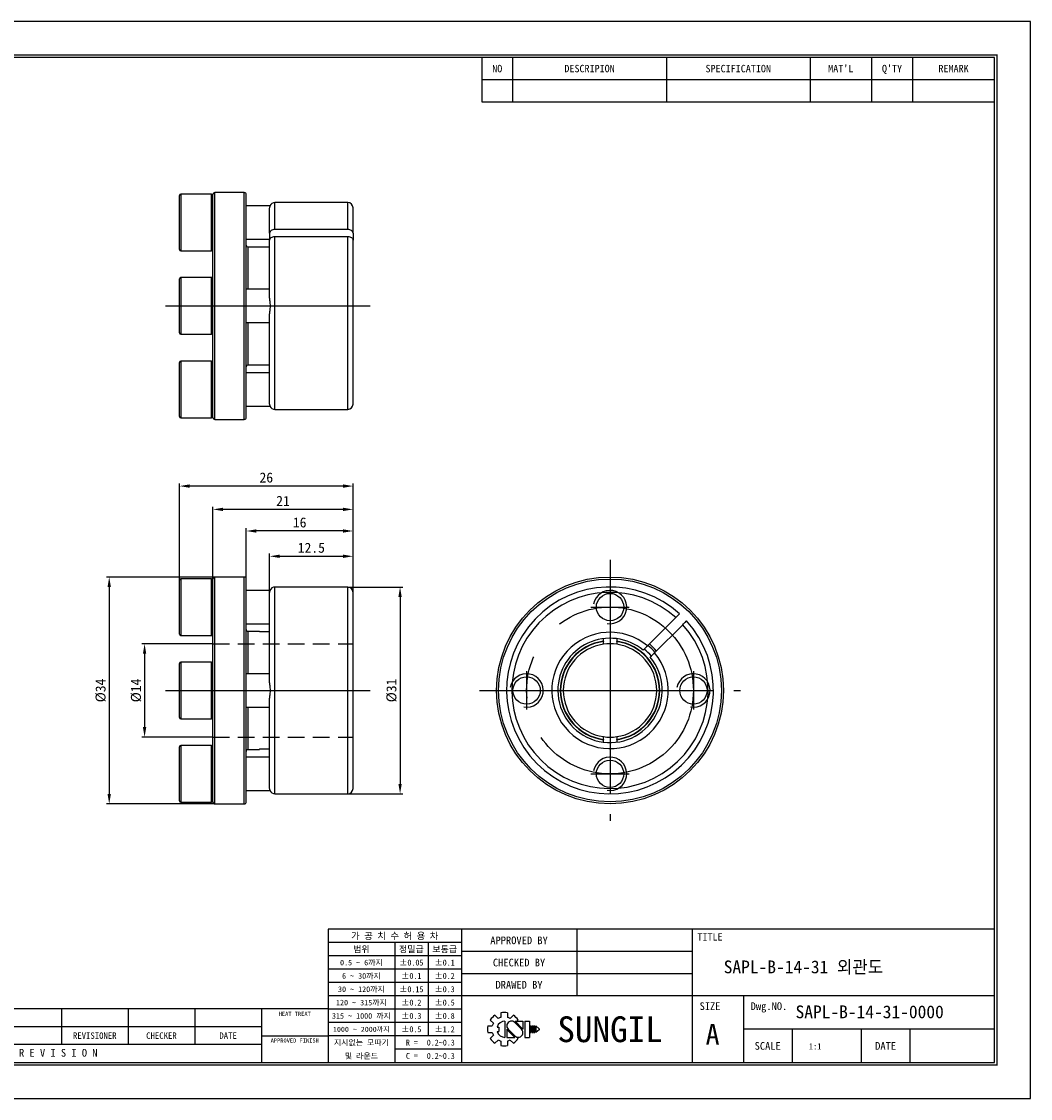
# Model space of a CAD drawing. Header units: millimetres. Extents: x 0 to 228, y 0 to 161.
# Tile 3 of 3: x 77 to 228, y 0 to 161. Entities that reach past the tile are written whole.
import ezdxf
from ezdxf.enums import TextEntityAlignment as Align

# ---------------------------------------------------------------- set-up
doc = ezdxf.new("R2010")
doc.units = ezdxf.units.MM
doc.linetypes.add('CENTER', pattern=[50.8, 31.75, -6.35, 6.35, -6.35])
doc.linetypes.add('DASHED', pattern=[0.75, 0.5, -0.25])
doc.layers.get('DEFPOINTS').update_dxf_attribs({"linetype": 'CONTINUOUS'})
for name, color, linetype in [('center', 1, 'CENTER'), ('hidden', 2, 'DASHED'), ('L1', 7, 'CONTINUOUS'), ('OUTLINE', 7, 'CONTINUOUS'), ('thread', 5, 'CONTINUOUS')]:
    doc.layers.add(name, color=color, linetype=linetype)
doc.dimstyles.get("Standard").update_dxf_attribs({"dimtxt": 1.5, "dimasz": 1.5, "dimexe": 0.4, "dimexo": 0, "dimgap": 0.5, "dimtad": 1, "dimdec": 3, "dimzin": 11, "dimdsep": 46, "dimtxsty": 'Standard', "dimcen": 0, "dimclrd": 5, "dimclre": 5, "dimclrt": 3, "dimadec": 0, "dimazin": 0, "dimtfac": 0.6, "dimtdec": 3, "dimtmove": 0, "dimatfit": 3, "dimfxl": 0, "dimtolj": 1, "dimtzin": 11, "dimarcsym": 0})

# ---------------------------------------------------------------- blocks, each defined once
blk = doc.blocks.new('표제란')
at = {"layer": 'L1', "color": 0}
for p, q in [((297, 210), (0, 210)), ((297, 0), (297, 210)), ((0, 0), (297, 0))]:
    blk.add_line(p, q, dxfattribs=at)
at = {"layer": 'L1'}
for p, q in [((190, 203), (190, 194.34)), ((196, 203), (196, 194.34)), ((226, 203), (226, 194.34)), ((254, 203), (254, 194.34)), ((266, 203), (266, 194.34)), ((274, 203), (274, 194.34)), ((190, 198.67), (290, 198.67)), ((190, 194.34), (290, 194.34)), ((290, 33), (160, 33)), ((160, 33), (160, 7)), ((186, 33), (186, 7)), ((208.5, 33), (208.5, 20)), ((231, 33), (231, 7)), ((186, 30.4), (160, 30.4)), ((173, 30.4), (173, 7)), ((179.5, 30.4), (179.5, 12.2)), ((186, 27.8), (160, 27.8)), ((231, 28.67), (186, 28.67)), ((186, 25.2), (160, 25.2)), ((231, 24.33), (186, 24.33)), ((186, 22.6), (160, 22.6)), ((186, 20), (160, 20)), ((290, 20), (186, 20)), ((241, 20), (241, 7)), ((160, 17.5), (62, 17.5)), ((108, 17.5), (108, 10.5)), ((121, 17.5), (121, 10.5)), ((134, 17.5), (134, 10.5)), ((147, 17.5), (147, 7)), ((186, 17.4), (160, 17.4)), ((186, 14.8), (160, 14.8)), ((191.63, 15.3), (192.25, 14.68)), ((192.55, 16.22), (193.17, 15.6)), ((193.7, 16.69), (193.7, 15.81)), ((194.5, 15.08), (194.5, 11.92)), ((195, 16.69), (195, 15.81)), ((195.52, 15.6), (196.14, 16.22)), ((197.74, 13.5), (196.41, 14.83)), ((198.02, 13.53), (196.47, 15.08)), ((196.47, 15.08), (198.02, 15.08)), ((196.84, 15.08), (197.06, 15.3)), ((198.02, 15.08), (198.02, 13.5)), ((198.39, 15.08), (198.39, 11.92)), ((198.39, 15.08), (199.26, 15.08)), ((199.26, 15.08), (199.26, 11.92)), ((147, 14), (62, 14)), ((191.15, 14.15), (192.03, 14.15)), ((191.15, 14.15), (192.03, 14.15)), ((191.15, 12.85), (192.03, 12.85)), ((192.98, 13.93), (193.28, 13.93)), ((192.98, 13.07), (193.28, 13.07)), ((193.28, 13.93), (193.28, 13.07)), ((194.86, 13.5), (194.86, 11.92)), ((194.86, 13.47), (196.42, 11.92)), ((195.14, 13.5), (196.47, 12.17)), ((199.41, 14.15), (199.41, 12.85)), ((199.41, 14.15), (199.62, 14.15)), ((199.41, 12.85), (199.62, 12.85)), ((199.62, 14.15), (199.62, 12.85)), ((199.78, 14.15), (199.78, 12.85)), ((199.78, 14.15), (199.99, 14.15)), ((199.78, 12.85), (199.99, 12.85)), ((199.99, 14.15), (199.99, 12.85)), ((200.14, 14.15), (200.14, 12.85)), ((200.14, 14.15), (200.36, 14.15)), ((200.14, 12.85), (200.36, 12.85)), ((200.36, 14.15), (200.36, 12.85)), ((200.51, 14.15), (200.51, 12.85)), ((200.51, 14.15), (201.16, 13.61)), ((201.16, 13.39), (200.51, 12.85)), ((201.16, 13.61), (201.16, 13.5)), ((201.16, 13.61), (201.16, 13.39)), ((201.16, 13.5), (201.16, 13.39)), ((290, 13.5), (241, 13.5)), ((250.5, 13.5), (250.5, 7)), ((264, 13.5), (264, 7)), ((273.5, 13.5), (273.5, 7)), ((147, 10.5), (62, 10.5)), ((147, 12.2), (160, 12.2)), ((186, 12.2), (160, 12.2)), ((191.63, 11.7), (192.25, 12.32)), ((192.55, 10.78), (193.17, 11.4)), ((193.7, 11.19), (193.7, 10.31)), ((194.86, 11.92), (196.42, 11.92)), ((195, 11.19), (195, 10.31)), ((195.52, 11.4), (196.14, 10.78)), ((196.79, 11.98), (197.06, 11.7)), ((198.39, 11.92), (199.26, 11.92)), ((186, 9.6), (173, 9.6))]:
    blk.add_line(p, q, dxfattribs=at)
at = {"layer": 'L1', "const_width": 0.25}
blk.add_lwpolyline([(290.5, 6.5), (290.5, 203.5), (10, 203.5), (10, 6.5)], close=True, dxfattribs=at)
at = {"layer": 'L1'}
blk.add_lwpolyline([(290, 7), (290, 203), (10.5, 203), (10.5, 7)], close=True, dxfattribs=at)
for centre, radius, start, end in [((194.35, 13.5), 3.26, 123.4943, 146.5057), ((194.5, 13.5), 1.58, 90, 164.0671), ((194.35, 13.5), 2.4, 105.6872, 119.3128), ((194.35, 13.5), 3.26, 78.4943, 101.5057), ((195.78, 14.16), 0.919, 43.2202, 225.8282), ((194.35, 13.5), 2.4, 60.6872, 74.3128), ((194.35, 13.5), 3.26, 33.4943, 56.5057), ((194.35, 13.5), 3.26, 168.4943, 191.5057), ((194.35, 13.5), 2.4, 150.6872, 164.3128), ((194.35, 13.5), 2.4, 195.6872, 209.3128), ((194.5, 13.5), 1.58, 195.9329, 270), ((197.1, 12.84), 0.919, 223.2202, 45.8282), ((194.35, 13.5), 3.26, 213.4943, 236.5057), ((194.35, 13.5), 2.4, 240.6872, 254.3128), ((194.35, 13.5), 2.4, 285.6872, 299.3128), ((194.35, 13.5), 3.26, 303.4943, 326.5057), ((194.35, 13.5), 3.26, 258.4943, 281.5057)]:
    blk.add_arc(centre, radius, start, end, dxfattribs=at)
for p in [(208.5, 28.67), (208.5, 24.33)]:
    blk.add_point(p, dxfattribs=at)
for s, height, p in [("MAT'L", 1.444, (260, 200.83)), ("Q'TY", 1.444, (270, 200.83)), ('NO', 1.444, (193, 200.83)), ('DESCRIPION', 1.444, (211, 200.83)), ('SPECIFICATION', 1.444, (240, 200.83)), ('REMARK', 1.444, (282, 200.83)), ('가 공 치 수 허 용 차', 1.3, (173, 31.7)), ('APPROVED BY', 1.5, (197.25, 30.83)), ('TITLE', 1.444, (234.5, 31.5)), ('범위', 1.25, (166.5, 29.1)), ('정밀급', 1.25, (176.25, 29.1)), ('보통급', 1.25, (182.75, 29.1)), ('0.5 ~ 6까지', 1.1, (166.5, 26.5)), ('%%P0.05', 1.15, (176.25, 26.5)), ('%%P0.1', 1.15, (182.75, 26.5)), ('CHECKED BY', 1.5, (197.25, 26.5)), ('6 ~ 30까지', 1.1, (166.5, 23.9)), ('%%P0.1', 1.15, (176.25, 23.9)), ('%%P0.2', 1.15, (182.75, 23.9)), ('30 ~ 120까지', 1.1, (166.5, 21.3)), ('%%P0.15', 1.15, (176.25, 21.3)), ('%%P0.3', 1.15, (182.75, 21.3)), ('DRAWED BY', 1.5, (197.25, 22.17)), ('120 ~ 315까지', 1.1, (166.5, 18.7)), ('%%P0.2', 1.15, (176.25, 18.7)), ('%%P0.5', 1.15, (182.75, 18.7)), ('HEAT TREAT', 0.8, (153.5, 16.5)), ('SIZE', 1.5, (234.5, 18)), ('Dwg.NO.', 1.5, (246, 18)), ('315 ~ 1000 까지', 1.1, (166.5, 16.1)), ('%%P0.3', 1.15, (176.25, 16.1)), ('%%P0.8', 1.15, (182.75, 16.1)), ('SUNGIL', 5.032, (215, 13.5)), ('REVISIONER', 1.25, (114.5, 12.25)), ('CHECKER', 1.25, (127.5, 12.25)), ('DATE', 1.25, (140.5, 12.25)), ('1000 ~ 2000까지', 0.99, (166.5, 13.49)), ('%%P0.5', 1.15, (176.25, 13.5)), ('%%P1.2', 1.15, (182.75, 13.5)), ('A', 4, (235, 12.5)), ('APPROVED FINISH', 0.8, (153.5, 11.3)), ('지시없는 모따기', 1.1, (166.5, 10.9)), ('R = ', 1.15, (176.75, 10.9)), ('SCALE', 1.5, (245.75, 10.25)), ('DATE', 1.5, (268.75, 10.25)), ('R E V I S I O N', 1.5, (107.38, 8.9)), ('및 라운드', 1.1, (166.5, 8.3)), ('C = ', 1.15, (176.75, 8.3))]:
    blk.add_text(s, height=height, dxfattribs=at).set_placement(p, align=Align.MIDDLE_CENTER)
for tag, p in [('필렛', (179.25, 10.9)), ('모따기', (179.25, 8.3))]:
    blk.add_attdef(tag, text='', height=1.15, dxfattribs=at).set_placement(p, align=Align.MIDDLE_LEFT)
at = {"layer": 'OUTLINE', "ltscale": 0.5}
for tag, p, height in [('TITLE', (237.17, 24.41), 2.5), ('도번', (251.18, 15.64), 2.5), ('SCALE', (253.78, 9.55), 1.2), ('DATE', (277.02, 9.51), 1.2)]:
    blk.add_attdef(tag, p, '', height=height, dxfattribs=at)
blk = doc.blocks.new('*D1')
at = {"layer": 'DEFPOINTS', "color": 0}
for p in [(105.72, 68.15), (95.47, 54.15), (105.72, 54.15)]:
    blk.add_point(p, dxfattribs=at)
at = {"layer": 'OUTLINE', "color": 5, "lineweight": -2}
for p, q in [((105.72, 68.15), (95.07, 68.15)), ((95.47, 66.65), (95.47, 55.65)), ((105.72, 54.15), (95.07, 54.15))]:
    blk.add_line(p, q, dxfattribs=at)
at = {"layer": 'OUTLINE', "color": 5}
for points in [[(95.22, 66.65), (95.72, 66.65), (95.47, 68.15)], [(95.22, 55.65), (95.72, 55.65), (95.47, 54.15)]]:
    blk.add_solid(points, dxfattribs=at)
at = {"layer": 'OUTLINE', "color": 3, "insert": (94.2, 61.15), "char_height": 1.5, "attachment_point": 5, "rotation": 90}
blk.add_mtext('\\A1;%%c14', dxfattribs=at)
blk = doc.blocks.new('*D2')
at = {"layer": 'DEFPOINTS', "color": 0}
for p in [(106.02, 78.15), (90.17, 44.15), (106.02, 44.15)]:
    blk.add_point(p, dxfattribs=at)
at = {"layer": 'OUTLINE', "color": 5, "lineweight": -2}
for p, q in [((106.02, 78.15), (89.77, 78.15)), ((90.17, 76.65), (90.17, 45.65)), ((106.02, 44.15), (89.77, 44.15))]:
    blk.add_line(p, q, dxfattribs=at)
at = {"layer": 'OUTLINE', "color": 5}
for points in [[(89.92, 76.65), (90.42, 76.65), (90.17, 78.15)], [(89.92, 45.65), (90.42, 45.65), (90.17, 44.15)]]:
    blk.add_solid(points, dxfattribs=at)
at = {"layer": 'OUTLINE', "color": 3, "insert": (88.9, 61.15), "char_height": 1.5, "attachment_point": 5, "rotation": 90}
blk.add_mtext('\\A1;%%c34', dxfattribs=at)
blk = doc.blocks.new('*D3')
at = {"layer": 'DEFPOINTS', "color": 0}
for p in [(125.92, 76.65), (125.92, 45.65), (133.77, 45.65)]:
    blk.add_point(p, dxfattribs=at)
at = {"layer": 'OUTLINE', "color": 5, "lineweight": -2}
for p, q in [((125.92, 76.65), (134.17, 76.65)), ((133.77, 75.15), (133.77, 47.15)), ((125.92, 45.65), (134.17, 45.65))]:
    blk.add_line(p, q, dxfattribs=at)
at = {"layer": 'OUTLINE', "color": 5}
for points in [[(133.52, 75.15), (134.02, 75.15), (133.77, 76.65)], [(133.52, 47.15), (134.02, 47.15), (133.77, 45.65)]]:
    blk.add_solid(points, dxfattribs=at)
at = {"layer": 'OUTLINE', "color": 3, "insert": (132.5, 61.15), "char_height": 1.5, "attachment_point": 5, "rotation": 90}
blk.add_mtext('\\A1;%%c31', dxfattribs=at)
blk = doc.blocks.new('*D6')
at = {"layer": 'DEFPOINTS', "color": 0}
for p in [(126.72, 81.26), (114.22, 75.79), (126.72, 75.31)]:
    blk.add_point(p, dxfattribs=at)
at = {"layer": 'OUTLINE', "color": 5, "lineweight": -2}
for p, q in [((114.22, 75.79), (114.22, 81.66)), ((115.72, 81.26), (125.22, 81.26)), ((126.72, 75.31), (126.72, 81.66))]:
    blk.add_line(p, q, dxfattribs=at)
at = {"layer": 'OUTLINE', "color": 5}
for points in [[(115.72, 81.51), (115.72, 81.01), (114.22, 81.26)], [(125.22, 81.51), (125.22, 81.01), (126.72, 81.26)]]:
    blk.add_solid(points, dxfattribs=at)
at = {"layer": 'OUTLINE', "color": 3, "insert": (120.47, 82.53), "char_height": 1.5, "attachment_point": 5}
blk.add_mtext('\\A1;12.5', dxfattribs=at)
blk = doc.blocks.new('*D7')
at = {"layer": 'DEFPOINTS', "color": 0}
for p in [(110.72, 85.05), (110.72, 77.45), (126.72, 75.31)]:
    blk.add_point(p, dxfattribs=at)
at = {"layer": 'OUTLINE', "color": 5, "lineweight": -2}
for p, q in [((110.72, 77.45), (110.72, 85.45)), ((125.22, 85.05), (112.22, 85.05)), ((126.72, 75.31), (126.72, 85.45))]:
    blk.add_line(p, q, dxfattribs=at)
at = {"layer": 'OUTLINE', "color": 5}
for points in [[(112.22, 85.3), (112.22, 84.8), (110.72, 85.05)], [(125.22, 85.3), (125.22, 84.8), (126.72, 85.05)]]:
    blk.add_solid(points, dxfattribs=at)
at = {"layer": 'OUTLINE', "color": 3, "insert": (118.72, 86.32), "char_height": 1.5, "attachment_point": 5}
blk.add_mtext('\\A1;16', dxfattribs=at)
blk = doc.blocks.new('*D8')
at = {"layer": 'DEFPOINTS', "color": 0}
for p in [(105.72, 88.29), (105.72, 77.85), (126.72, 75.31)]:
    blk.add_point(p, dxfattribs=at)
at = {"layer": 'OUTLINE', "color": 5, "lineweight": -2}
for p, q in [((105.72, 77.85), (105.72, 88.69)), ((125.22, 88.29), (107.22, 88.29)), ((126.72, 75.31), (126.72, 88.69))]:
    blk.add_line(p, q, dxfattribs=at)
at = {"layer": 'OUTLINE', "color": 5}
for points in [[(107.22, 88.54), (107.22, 88.04), (105.72, 88.29)], [(125.22, 88.54), (125.22, 88.04), (126.72, 88.29)]]:
    blk.add_solid(points, dxfattribs=at)
at = {"layer": 'OUTLINE', "color": 3, "insert": (116.22, 89.56), "char_height": 1.5, "attachment_point": 5}
blk.add_mtext('\\A1;21', dxfattribs=at)
blk = doc.blocks.new('*D9')
at = {"layer": 'DEFPOINTS', "color": 0}
for p in [(100.72, 91.78), (100.72, 77.34), (126.72, 75.85)]:
    blk.add_point(p, dxfattribs=at)
at = {"layer": 'OUTLINE', "color": 5, "lineweight": -2}
for p, q in [((100.72, 77.34), (100.72, 92.18)), ((126.72, 75.85), (126.72, 92.18)), ((125.22, 91.78), (102.22, 91.78))]:
    blk.add_line(p, q, dxfattribs=at)
at = {"layer": 'OUTLINE', "color": 5}
for points in [[(102.22, 92.03), (102.22, 91.53), (100.72, 91.78)], [(125.22, 92.03), (125.22, 91.53), (126.72, 91.78)]]:
    blk.add_solid(points, dxfattribs=at)
at = {"layer": 'OUTLINE', "color": 3, "insert": (113.72, 93.05), "char_height": 1.5, "attachment_point": 5}
blk.add_mtext('\\A1;26', dxfattribs=at)

msp = doc.modelspace()

# ---------------------------------------------------------------- linework, layer by layer
at = {"layer": 'center'}
for p, q in [((98.5987, 118.7741), (129.2995, 118.7741)), ((165.2426, 80.703), (165.2426, 41.603)), ((165.2426, 76.528), (165.2426, 70.778)), ((162.3676, 73.653), (168.1176, 73.653)), ((152.7426, 64.028), (152.7426, 58.278)), ((177.7426, 64.028), (177.7426, 58.278)), ((98.5987, 61.153), (129.2995, 61.153)), ((145.6926, 61.153), (184.7926, 61.153)), ((149.8676, 61.153), (155.6176, 61.153)), ((174.8676, 61.153), (180.6176, 61.153)), ((165.2426, 51.528), (165.2426, 45.778)), ((162.3676, 48.653), (168.1176, 48.653))]:
    msp.add_line(p, q, dxfattribs=at)
msp.add_circle((165.2426, 61.153), 12.5, dxfattribs=at)
at = {"layer": 'hidden', "ltscale": 5}
for p, q in [((105.716, 68.153), (126.716, 68.153)), ((105.716, 54.153), (126.716, 54.153))]:
    msp.add_line(p, q, dxfattribs=at)
at = {"layer": 'OUTLINE'}
for p, q in [((110.416, 135.7741), (106.016, 135.7741)), ((106.016, 101.7741), (106.016, 135.7741)), ((110.416, 101.7741), (110.416, 135.7741)), ((100.716, 127.2241), (100.716, 135.3241)), ((105.516, 135.5241), (100.916, 135.5241)), ((100.916, 135.5241), (100.916, 127.0241)), ((105.516, 127.0241), (105.516, 135.5241)), ((105.716, 102.0741), (105.716, 135.4741)), ((110.716, 102.0741), (110.716, 135.4741)), ((125.916, 134.2741), (115.016, 134.2741)), ((115.016, 130.2517), (115.016, 134.2741)), ((125.916, 130.2517), (125.916, 134.2741)), ((114.2717, 133.7741), (110.716, 133.7741)), ((114.216, 129.6853), (114.216, 133.4127)), ((126.716, 129.6853), (126.716, 133.4741)), ((114.216, 129.6853), (114.216, 128.6247)), ((125.916, 130.2517), (115.016, 130.2517)), ((115.016, 129.1911), (125.916, 129.1911)), ((115.016, 103.2741), (115.016, 129.1911)), ((125.916, 103.2741), (125.916, 129.1911)), ((126.716, 129.6853), (126.716, 128.6247)), ((110.716, 128.7741), (114.216, 128.7741)), ((114.216, 127.6052), (111.016, 127.6052)), ((111.016, 121.2741), (111.016, 127.6052)), ((114.216, 120.1165), (114.216, 128.6247)), ((126.716, 104.0741), (126.716, 128.6247)), ((100.916, 127.0241), (105.516, 127.0241)), ((100.716, 114.7241), (100.716, 122.8241)), ((105.516, 123.0241), (100.916, 123.0241)), ((100.916, 123.0241), (100.916, 114.5241)), ((105.516, 114.5241), (105.516, 123.0241)), ((114.216, 121.2741), (110.716, 121.2741)), ((110.716, 116.2741), (114.216, 116.2741)), ((111.016, 109.9429), (111.016, 116.2741)), ((114.216, 104.1355), (114.216, 117.4317)), ((100.916, 114.5241), (105.516, 114.5241)), ((100.716, 106.2741), (100.716, 110.3241)), ((105.516, 110.5241), (100.916, 110.5241)), ((100.916, 110.5241), (100.916, 106.2741)), ((105.516, 106.2741), (105.516, 110.5241)), ((111.016, 109.9429), (114.216, 109.9429)), ((114.216, 108.7741), (110.716, 108.7741)), ((100.716, 102.2241), (100.716, 106.2741)), ((100.916, 106.2741), (100.916, 102.0241)), ((105.516, 102.0241), (105.516, 106.2741)), ((110.716, 103.7741), (114.2717, 103.7741)), ((100.916, 102.0241), (105.516, 102.0241)), ((106.016, 101.7741), (110.416, 101.7741)), ((115.016, 103.2741), (125.916, 103.2741)), ((100.716, 69.603), (100.716, 77.703)), ((105.516, 77.903), (100.916, 77.903)), ((100.916, 77.903), (100.916, 69.403)), ((105.516, 69.403), (105.516, 77.903)), ((105.716, 44.453), (105.716, 77.853)), ((110.416, 78.153), (106.016, 78.153)), ((106.016, 44.153), (106.016, 78.153)), ((110.416, 44.153), (110.416, 78.153)), ((110.716, 44.453), (110.716, 77.853)), ((114.2717, 76.153), (110.716, 76.153)), ((125.916, 76.653), (115.016, 76.653)), ((115.016, 45.653), (115.016, 76.653)), ((125.916, 45.653), (125.916, 76.653)), ((114.216, 62.4954), (114.216, 75.7916)), ((126.716, 46.453), (126.716, 75.853)), ((110.716, 71.153), (114.216, 71.153)), ((170.8552, 67.8262), (175.0932, 72.0643)), ((112.716, 69.9841), (111.016, 69.9841)), ((111.016, 63.653), (111.016, 69.9841)), ((112.716, 69.9841), (112.716, 69.9273)), ((114.216, 69.9273), (112.716, 69.9273)), ((176.1538, 71.0036), (171.9158, 66.7656)), ((100.916, 69.403), (105.516, 69.403)), ((164.2426, 68.5358), (164.2426, 68.4851)), ((166.2426, 68.4851), (166.2426, 68.5358)), ((100.716, 57.103), (100.716, 65.203)), ((105.516, 65.403), (100.916, 65.403)), ((100.916, 65.403), (100.916, 56.903)), ((105.516, 56.903), (105.516, 65.403)), ((114.216, 63.653), (110.716, 63.653)), ((114.216, 46.5144), (114.216, 59.8106)), ((110.716, 58.653), (114.216, 58.653)), ((111.016, 52.3219), (111.016, 58.653)), ((100.916, 56.903), (105.516, 56.903)), ((164.2426, 53.8209), (164.2426, 53.7702)), ((166.2426, 53.7702), (166.2426, 53.8209)), ((100.716, 48.653), (100.716, 52.703)), ((105.516, 52.903), (100.916, 52.903)), ((100.916, 52.903), (100.916, 48.653)), ((105.516, 48.653), (105.516, 52.903)), ((111.016, 52.3219), (112.716, 52.3219)), ((112.716, 52.3787), (114.216, 52.3787)), ((112.716, 52.3787), (112.716, 52.3219)), ((114.216, 51.153), (110.716, 51.153)), ((100.716, 44.603), (100.716, 48.653)), ((100.916, 48.653), (100.916, 44.403)), ((105.516, 44.403), (105.516, 48.653)), ((110.716, 46.153), (114.2717, 46.153)), ((115.016, 45.653), (125.916, 45.653)), ((100.916, 44.403), (105.516, 44.403)), ((106.016, 44.153), (110.416, 44.153))]:
    msp.add_line(p, q, dxfattribs=at)
for centre, radius in [((165.2426, 61.153), 17), ((165.2426, 61.153), 16.7), ((165.2426, 73.653), 2.05), ((152.7426, 61.153), 2.05), ((177.7426, 61.153), 2.05), ((165.2426, 48.653), 2.05)]:
    msp.add_circle(centre, radius, dxfattribs=at)
for centre, radius, start, end in [((106.016, 135.4741), 0.3, 90, 180), ((110.416, 135.4741), 0.3, 0, 90), ((100.916, 135.3241), 0.2, 90, 180), ((105.516, 135.3241), 0.2, 0, 90), ((115.016, 133.4741), 0.8, 90, 158.61329), ((125.916, 133.4741), 0.8, 0, 90), ((111.016, 127.9052), 0.3, 180, 270), ((100.916, 127.2241), 0.2, 180, 270), ((105.516, 127.2241), 0.2, 270, 0), ((100.916, 122.8241), 0.2, 90, 180), ((105.516, 122.8241), 0.2, 0, 90), ((100.916, 114.7241), 0.2, 180, 270), ((105.516, 114.7241), 0.2, 270, 0), ((100.916, 110.3241), 0.2, 90, 180), ((105.516, 110.3241), 0.2, 0, 90), ((111.016, 109.6429), 0.3, 90, 180), ((115.016, 104.0741), 0.8, 201.412194, 270), ((125.916, 104.0741), 0.8, 270, 0), ((100.916, 102.2241), 0.2, 180, 270), ((105.516, 102.2241), 0.2, 270, 0), ((106.016, 102.0741), 0.3, 180, 270), ((110.416, 102.0741), 0.3, 270, 0), ((100.916, 77.703), 0.2, 90, 180), ((105.516, 77.703), 0.2, 0, 90), ((106.016, 77.853), 0.3, 90, 180), ((110.416, 77.853), 0.3, 0, 90), ((115.016, 75.853), 0.8, 90, 158.61329), ((125.916, 75.853), 0.8, 0, 90), ((165.2426, 61.153), 15.5, 47.773459, 42.226541), ((165.2426, 61.153), 14.7, 47.924524, 42.075476), ((100.916, 69.603), 0.2, 180, 270), ((105.516, 69.603), 0.2, 270, 0), ((111.016, 70.2841), 0.3, 180, 270), ((165.2426, 61.153), 8.7197, 49.934222, 40.065778), ((165.2426, 61.153), 7.8197, 50.500454, 180), ((165.2426, 61.153), 7.4502, 97.713782, 262.286218), ((165.2426, 61.153), 7.4, 97.766434, 262.233566), ((165.2426, 61.153), 7, 98.213211, 261.786789), ((165.2426, 61.153), 7, 81.786789, 98.213211), ((165.2426, 61.153), 7.4502, 277.713782, 82.286218), ((165.2426, 61.153), 7.4, 277.766434, 82.233566), ((165.2426, 61.153), 7, 278.213211, 81.786789), ((165.2426, 61.153), 8.8311, 40.128189, 49.871811), ((165.2426, 61.153), 9.1311, 40.288618, 49.711382), ((165.2426, 61.153), 8.0479, 39.652744, 50.347256), ((100.916, 65.203), 0.2, 90, 180), ((105.516, 65.203), 0.2, 0, 90), ((165.2426, 61.153), 7.8197, 180, 39.499455), ((100.916, 57.103), 0.2, 180, 270), ((105.516, 57.103), 0.2, 270, 0), ((165.2426, 61.153), 7, 261.786789, 278.213211), ((100.916, 52.703), 0.2, 90, 180), ((105.516, 52.703), 0.2, 0, 90), ((111.016, 52.0219), 0.3, 90, 180), ((115.016, 46.453), 0.8, 201.412194, 270), ((125.916, 46.453), 0.8, 270, 0), ((100.916, 44.603), 0.2, 180, 270), ((105.516, 44.603), 0.2, 270, 0), ((106.016, 44.453), 0.3, 180, 270), ((110.416, 44.453), 0.3, 270, 0)]:
    msp.add_arc(centre, radius, start, end, dxfattribs=at)
for points in [[(114.216, 133.4127), (114.216, 133.5232), (114.2301, 133.5996), (114.241, 133.6526)], [(114.216, 117.4317), (114.216, 117.6077), (114.2301, 117.8049), (114.241, 118.0043)], [(114.216, 75.7916), (114.216, 75.9021), (114.2301, 75.9785), (114.241, 76.0315)], [(114.216, 59.8106), (114.216, 59.9866), (114.2301, 60.1838), (114.241, 60.3832)]]:
    msp.add_open_spline(points, degree=3, dxfattribs=at)
for points, knots in [([(114.2717, 133.7658), (114.2723, 133.7678), (114.2747, 133.7749), (114.2585, 133.728), (114.2451, 133.6703), (114.241, 133.6526)], [0, 0, 0, 0, 0.214646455, 0.759603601, 1, 1, 1, 1]), ([(115.016, 130.2517), (114.9102, 130.2517), (114.8064, 130.237), (114.6125, 130.18), (114.5237, 130.1379), (114.3024, 129.981), (114.216, 129.8331), (114.216, 129.6853)], [0, 0, 0, 0, 0.25, 0.25, 0.5, 0.5, 1, 1, 1, 1]), ([(114.216, 128.6247), (114.216, 128.6985), (114.2367, 128.7726), (114.3168, 128.9096), (114.3754, 128.972), (114.5991, 129.1307), (114.8046, 129.1911), (115.016, 129.1911)], [0, 0, 0, 0, 0.25, 0.25, 0.5, 0.5, 1, 1, 1, 1]), ([(126.716, 129.6853), (126.716, 129.7591), (126.6953, 129.8333), (126.6153, 129.9703), (126.5567, 130.0327), (126.333, 130.1913), (126.1275, 130.2517), (125.916, 130.2517)], [0, 0, 0, 0, 0.25, 0.25, 0.5, 0.5, 1, 1, 1, 1]), ([(125.916, 129.1911), (126.0218, 129.1911), (126.1257, 129.1763), (126.3195, 129.1194), (126.4083, 129.0772), (126.6296, 128.9203), (126.716, 128.7724), (126.716, 128.6247)], [0, 0, 0, 0, 0.25, 0.25, 0.5, 0.5, 1, 1, 1, 1]), ([(114.241, 119.5439), (114.2355, 119.6442), (114.2297, 119.7425), (114.22, 119.9345), (114.216, 120.0285), (114.216, 120.1165)], [0, 0, 0, 0, 0.5, 0.5, 1, 1, 1, 1]), ([(114.241, 119.5439), (114.2496, 119.4198), (114.2584, 119.2934), (114.2708, 119.0352), (114.2744, 118.9032), (114.2744, 118.6431), (114.2708, 118.5138), (114.2585, 118.2568), (114.2496, 118.1281), (114.241, 118.0043)], [0, 0, 0, 0, 0.25, 0.25, 0.5, 0.5, 0.75, 0.75, 1, 1, 1, 1]), ([(114.241, 103.8956), (114.2355, 103.9222), (114.2297, 103.9546), (114.22, 104.0335), (114.216, 104.0803), (114.216, 104.1355)], [0, 0, 0, 0, 0.5, 0.5, 1, 1, 1, 1]), ([(114.241, 103.8956), (114.2539, 103.8475), (114.2726, 103.7775), (114.2719, 103.7812), (114.2717, 103.7823)], [0, 0, 0, 0, 0.68600751, 1, 1, 1, 1]), ([(114.2717, 76.1447), (114.2723, 76.1467), (114.2747, 76.1539), (114.2585, 76.1069), (114.2451, 76.0492), (114.241, 76.0315)], [0, 0, 0, 0, 0.21464645, 0.7596036, 1, 1, 1, 1]), ([(175.6595, 72.6306), (175.6595, 72.6306), (175.6448, 72.6159), (175.5878, 72.5589), (175.5457, 72.5168), (175.3888, 72.3599), (175.2409, 72.212), (175.0932, 72.0643)], [0, 0, 0, 0, 0.25, 0.25, 0.5, 0.5, 1, 1, 1, 1]), ([(176.1538, 71.0036), (176.2276, 71.0774), (176.3018, 71.1515), (176.4388, 71.2886), (176.5012, 71.3509), (176.6598, 71.5096), (176.7202, 71.57), (176.7202, 71.57)], [0, 0, 0, 0, 0.25, 0.25, 0.5, 0.5, 1, 1, 1, 1]), ([(164.2426, 68.5358), (164.2426, 68.5359), (164.2426, 68.6045), (164.2426, 68.7343), (164.2426, 68.8411), (164.2426, 68.89)], [0, 0, 0, 0, 0.00123277, 0.54227975, 1, 1, 1, 1]), ([(164.2426, 68.0812), (164.2426, 68.0812), (164.2426, 68.1246), (164.2426, 68.2756), (164.2426, 68.3803), (164.2426, 68.4851)], [0, 0, 0, 0, 0.5, 0.5, 1, 1, 1, 1]), ([(166.2426, 68.8928), (166.2426, 68.8812), (166.2426, 68.8201), (166.2426, 68.6919), (166.2426, 68.5803), (166.2426, 68.5358)], [0, 0, 0, 0, 0.12393146, 0.65096157, 1, 1, 1, 1]), ([(166.2426, 68.4851), (166.2426, 68.3792), (166.2426, 68.2746), (166.2426, 68.1255), (166.2426, 68.0812), (166.2426, 68.0812)], [0, 0, 0, 0, 0.5, 0.5, 1, 1, 1, 1]), ([(170.8552, 67.8262), (170.8498, 67.8209), (170.7727, 67.7438), (170.6235, 67.5946), (170.4342, 67.4053), (170.2948, 67.2659), (170.2222, 67.1933), (170.2216, 67.1927), (170.2214, 67.1925)], [0, 0, 0, 0, 0.01611982, 0.23170758, 0.44742776, 0.66272911, 0.87718448, 1, 1, 1, 1]), ([(171.2836, 66.1334), (171.2847, 66.1344), (171.2872, 66.1369), (171.3743, 66.2241), (171.5214, 66.3712), (171.7108, 66.5605), (171.8491, 66.6989), (171.9158, 66.7656)], [0, 0, 0, 0, 0.15874702, 0.37200278, 0.58562676, 0.80013534, 1, 1, 1, 1]), ([(114.241, 61.9228), (114.2355, 62.0231), (114.2297, 62.1214), (114.22, 62.3134), (114.216, 62.4074), (114.216, 62.4954)], [0, 0, 0, 0, 0.5, 0.5, 1, 1, 1, 1]), ([(114.241, 61.9228), (114.2496, 61.7988), (114.2584, 61.6723), (114.2708, 61.4141), (114.2744, 61.2821), (114.2744, 61.022), (114.2708, 60.8927), (114.2585, 60.6357), (114.2496, 60.5071), (114.241, 60.3832)], [0, 0, 0, 0, 0.25, 0.25, 0.5, 0.5, 0.75, 0.75, 1, 1, 1, 1]), ([(164.2426, 53.8209), (164.2426, 53.9264), (164.2426, 54.0309), (164.2426, 54.1802), (164.2426, 54.2248), (164.2426, 54.2248)], [0, 0, 0, 0, 0.5, 0.5, 1, 1, 1, 1]), ([(164.2426, 53.3994), (164.2426, 53.4238), (164.2426, 53.4993), (164.2426, 53.6338), (164.2426, 53.7356), (164.2426, 53.7702)], [0, 0, 0, 0, 0.24013951, 0.74213884, 1, 1, 1, 1]), ([(166.2426, 54.2248), (166.2426, 54.2248), (166.2426, 54.1804), (166.2426, 54.0306), (166.2426, 53.9255), (166.2426, 53.8209)], [0, 0, 0, 0, 0.5, 0.5, 1, 1, 1, 1]), ([(166.2426, 53.7702), (166.2426, 53.7128), (166.2426, 53.5879), (166.2426, 53.4595), (166.2426, 53.41), (166.2426, 53.4081)], [0, 0, 0, 0, 0.4493834, 0.97852857, 1, 1, 1, 1]), ([(114.241, 46.2745), (114.2355, 46.3012), (114.2297, 46.3336), (114.22, 46.4125), (114.216, 46.4592), (114.216, 46.5144)], [0, 0, 0, 0, 0.5, 0.5, 1, 1, 1, 1]), ([(114.241, 46.2745), (114.2539, 46.2265), (114.2726, 46.1565), (114.2719, 46.1601), (114.2717, 46.1613)], [0, 0, 0, 0, 0.686007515, 1, 1, 1, 1])]:
    msp.add_open_spline(points, degree=3, knots=knots, dxfattribs=at)
at = {"layer": 'thread'}
for centre in [(165.2426, 73.653), (152.7426, 61.153), (177.7426, 61.153), (165.2426, 48.653)]:
    msp.add_arc(centre, 2.5, 260, 170, dxfattribs=at)

# ---------------------------------------------------------------- block references
at = {"layer": 'OUTLINE'}
ref = msp.add_blockref('표제란', (0, 0), dxfattribs=dict(at, xscale=0.7685922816, yscale=0.7685922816, zscale=0.7685922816))
ref.add_attrib('SCALE', '1:1', (195.0542, 7.342), dxfattribs={"ltscale": 0.5, "height": 0.92231})
ref.add_attrib('도번', 'SAPL-B-14-31-0000', (193.0559, 12.0227), dxfattribs={"ltscale": 0.5, "height": 1.921481})
ref.add_attrib('TITLE', 'SAPL-B-14-31 외관도', (182.2837, 18.7582), dxfattribs={"ltscale": 0.5, "height": 1.921481})
ref.add_attrib('필렛', '0.2~0.3', dxfattribs={"layer": 'L1', "height": 0.88388}).set_placement((137.7702, 8.3777), align=Align.MIDDLE_LEFT)
ref.add_attrib('모따기', '0.2~0.3', dxfattribs={"layer": 'L1', "height": 0.88388}).set_placement((137.7702, 6.3793), align=Align.MIDDLE_LEFT)

# ---------------------------------------------------------------- dimensions: what is measured, and where the dimension line sits
for base, p1, p2, picture, middle in [((100.716, 91.7817), (126.716, 75.853), (100.716, 77.3397), '*D9', (113.716, 93.0506)), ((105.716, 88.2876), (126.716, 75.3076), (105.716, 77.853), '*D8', (116.216, 89.5586)), ((110.716, 85.0466), (126.716, 75.3076), (110.716, 77.4455), '*D7', (118.716, 86.3176)), ((126.716, 81.2631), (114.216, 75.7916), (126.716, 75.3076), '*D6', (120.466, 82.5341))]:
    dim = msp.add_linear_dim(base=base, p1=p1, p2=p2, dimstyle='Standard', dxfattribs=at)
    dim.commit()
    dim.dimension.update_dxf_attribs({"geometry": picture, "text_midpoint": middle})
for base, p1, p2, picture, middle in [((90.1661, 44.153), (106.016, 78.153), (106.016, 44.153), '*D2', (88.8962, 61.153)), ((133.7746, 45.653), (125.916, 76.653), (125.916, 45.653), '*D3', (132.5036, 61.153)), ((95.469, 54.153), (105.716, 68.153), (105.716, 54.153), '*D1', (94.198, 61.153))]:
    dim = msp.add_linear_dim(base=base, p1=p1, p2=p2, angle=90, text='%%c<>', dimstyle='Standard', dxfattribs=at)
    dim.commit()
    dim.dimension.update_dxf_attribs({"geometry": picture, "text_midpoint": middle})

doc.saveas('drawing.dxf')
